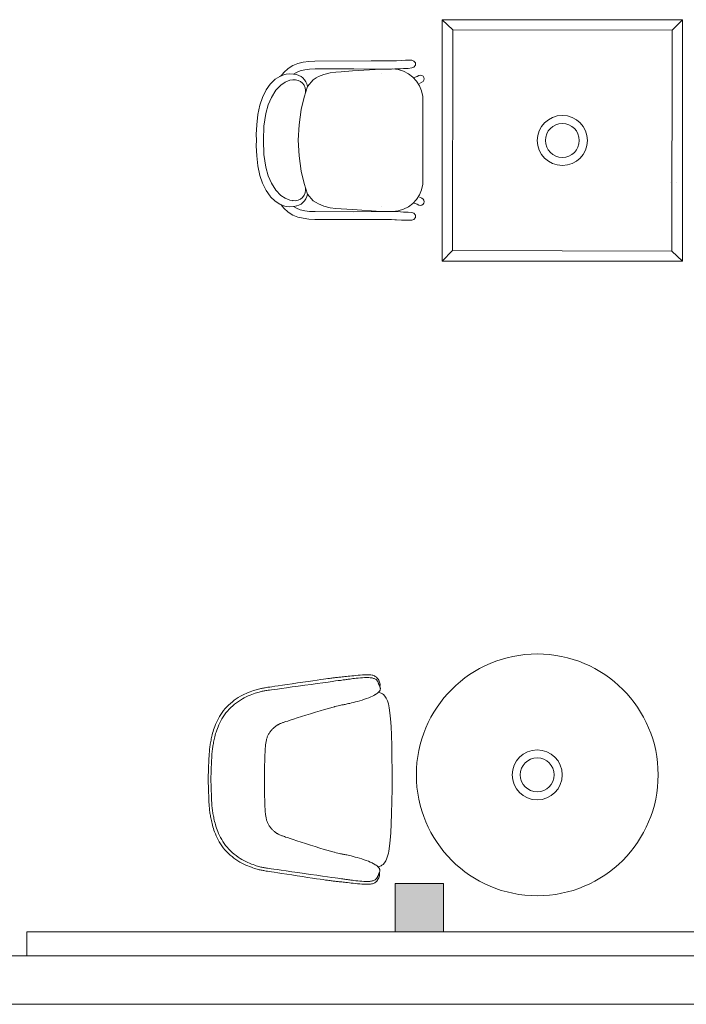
# Model space of a CAD drawing. Header units: millimetres. Extents: x 99250 to 122845, y -19292 to 18303.
# Tile 8 of 99: x 108513 to 110615, y 152 to 3256. Entities that reach past the tile are written whole.
import ezdxf

# ---------------------------------------------------------------- set-up
doc = ezdxf.new("R2010")
doc.units = ezdxf.units.MM
doc.header["$MEASUREMENT"] = 0
doc.layers.add('IRISH HOUSE_HYD AIRPORT_DRAINAGE LAYOUT 1$0$GREY SCALE', color=8, linetype='Continuous')
doc.layers.add('IRISH HOUSE_HYD AIRPORT_DRAINAGE LAYOUT 1$0$GREYSCALE', color=8, linetype='Continuous', lineweight=0)
doc.layers.add('M-MEP-ELPR-EQUIP', color=6, linetype='Continuous', lineweight=20)

# ---------------------------------------------------------------- blocks, each defined once
blk = doc.blocks.new('IRISH HOUSE_HYD AIRPORT_DRAINAGE LAYOUT 1$0$FLOOR PLAN')
at = {"layer": 'IRISH HOUSE_HYD AIRPORT_DRAINAGE LAYOUT 1$0$GREYSCALE', "lineweight": 0, "ltscale": 0.25}
h = blk.add_hatch(color=8, dxfattribs=at)
h.dxf.hatch_style = 1
h.paths.add_polyline_path([(9696.9, 533.5), (9696.9, 381.1), (9849.3, 381.1), (9849.3, 533.5)])
at = {"layer": 'IRISH HOUSE_HYD AIRPORT_DRAINAGE LAYOUT 1$0$GREYSCALE', "color": 8, "lineweight": 0}
for p, q in [((9845.4, 3256), (9878.9, 3223.9)), ((10602.4, 3256), (10570.3, 3222.6)), ((9374.6, 3111.5), (9359.8, 3102.2)), ((9390.5, 3117.9), (9374.6, 3111.5)), ((9407.3, 3122), (9390.5, 3117.9)), ((9425, 3124.2), (9407.3, 3122)), ((9443.7, 3125.2), (9425, 3124.2)), ((9621.3, 3126), (9443.7, 3125.2)), ((9666.8, 3126.1), (9621.3, 3126)), ((9685.3, 3126.2), (9666.8, 3126.1)), ((9695.8, 3126.2), (9685.3, 3126.2)), ((9701.1, 3126.6), (9695.8, 3126.2)), ((9716.5, 3127.9), (9701.1, 3126.6)), ((9729, 3128.2), (9716.5, 3127.9)), ((9748.6, 3128.2), (9729, 3128.2)), ((9749, 3103.8), (9737.9, 3102.4)), ((9748.8, 3128.2), (9748.6, 3128.2)), ((9749, 3128.2), (9748.8, 3128.2)), ((9756.2, 3125.8), (9749, 3128.2)), ((9749, 3103.8), (9756.2, 3106.1)), ((9760.6, 3119.7), (9756.2, 3125.8)), ((9756.2, 3106.1), (9760.6, 3112.2)), ((9760.6, 3112.2), (9760.6, 3119.7)), ((9318.7, 3068.3), (9333.7, 3076.9)), ((9333.7, 3076.9), (9336.8, 3078.7)), ((9336.8, 3078.7), (9337.7, 3079.1)), ((9346.1, 3089.8), (9337.7, 3079.1)), ((9337.7, 3079.1), (9349.1, 3083.7)), ((9359.8, 3102.2), (9346.1, 3089.8)), ((9349.1, 3083.7), (9353.5, 3084.3)), ((9353.5, 3084.3), (9364.6, 3085.4)), ((9376.9, 3084.4), (9364.6, 3085.4)), ((9376.9, 3084.4), (9385.6, 3089.8)), ((9378.5, 3084.2), (9376.9, 3084.4)), ((9385.6, 3089.8), (9397.9, 3094.7)), ((9387.2, 3085.8), (9387.1, 3085.8)), ((9397.9, 3094.7), (9411.7, 3098)), ((9411.7, 3098), (9427.2, 3100)), ((9427.2, 3100), (9444.5, 3100.9)), ((9444.5, 3100.9), (9566.6, 3101.4)), ((9454.9, 3076.7), (9448, 3072.4)), ((9472.1, 3083.5), (9454.9, 3076.7)), ((9472.1, 3083.5), (9492.1, 3088.3)), ((9492.1, 3088.3), (9509.4, 3090.6)), ((9509.4, 3090.6), (9526.7, 3092.1)), ((9526.7, 3092.1), (9562.9, 3094.4)), ((9562.9, 3094.4), (9651.8, 3100.1)), ((9621.4, 3100.5), (9566.6, 3101.4)), ((9666.9, 3100.6), (9621.4, 3100.5)), ((9651.8, 3100.1), (9669.8, 3100.6)), ((9652.5, 3086), (9652.5, 3086)), ((9685.4, 3100.6), (9666.9, 3100.6)), ((9669.8, 3100.6), (9670.2, 3100.6)), ((9670.2, 3100.6), (9673.1, 3100.5)), ((9695.9, 3100.7), (9685.4, 3100.6)), ((9700.7, 3100.8), (9695.9, 3100.7)), ((9714.1, 3101.5), (9700.7, 3100.8)), ((9722.7, 3102.2), (9714.1, 3101.5)), ((9734.9, 3102.4), (9722.7, 3102.2)), ((9737.9, 3102.4), (9734.9, 3102.4)), ((9756.3, 3074.3), (9766.4, 3077.5)), ((9766.4, 3077.5), (9772, 3080.1)), ((9772, 3080.1), (9772.2, 3080.2)), ((9772.2, 3080.2), (9776.6, 3081.1)), ((9776.6, 3081.1), (9781, 3080.2)), ((9781, 3080.2), (9784.8, 3077.7)), ((9784.8, 3077.7), (9787.3, 3073.9)), ((9787.3, 3073.9), (9788.2, 3069.5)), ((9290, 3034.6), (9302.6, 3052.4)), ((9302.6, 3052.4), (9304.2, 3053.8)), ((9304.2, 3053.8), (9318.7, 3068.3)), ((9336.7, 3050), (9320.5, 3033.5)), ((9350, 3058.8), (9336.7, 3050)), ((9364.8, 3064.9), (9350, 3058.8)), ((9374.5, 3066.2), (9364.8, 3064.9)), ((9375.3, 3066.3), (9374.5, 3066.2)), ((9420.3, 3045.8), (9409.9, 3012.1)), ((9438.7, 3066.3), (9420.3, 3045.8)), ((9448, 3072.4), (9438.7, 3066.3)), ((9780.9, 3058.7), (9773.9, 3055.3)), ((9781, 3058.8), (9780.9, 3058.7)), ((9784.8, 3061.3), (9781, 3058.8)), ((9787.3, 3065), (9784.8, 3061.3)), ((9788.2, 3069.5), (9787.3, 3065)), ((9278.7, 3011), (9270.6, 2986.4)), ((9290, 3034.6), (9278.7, 3011)), ((9306.6, 3011.3), (9296.8, 2988)), ((9320.5, 3033.5), (9306.6, 3011.3)), ((9409.9, 3012.1), (9400.8, 2973.2)), ((9784.3, 3014.3), (9784.3, 2737.5)), ((9270.6, 2986.4), (9264.3, 2957)), ((9296.8, 2988), (9289.5, 2960.3)), ((9264.3, 2957), (9260.4, 2924.7)), ((9289.5, 2960.3), (9283.2, 2920.6)), ((9400.8, 2973.2), (9393.9, 2924.7)), ((9260.4, 2924.7), (9259.2, 2893.9)), ((9283.2, 2920.6), (9282, 2875.9)), ((9393.9, 2924.7), (9391.5, 2876)), ((9259.2, 2893.9), (9259.4, 2875.9)), ((9259.2, 2858), (9259.4, 2875.9)), ((9260.4, 2827.1), (9259.2, 2858)), ((9282, 2875.9), (9283.2, 2831.3)), ((9391.5, 2876), (9391.5, 2875.9)), ((9391.5, 2876), (9391.5, 2875.9)), ((9391.5, 2875.9), (9393.9, 2827.2)), ((9264.3, 2794.9), (9260.4, 2827.1)), ((9283.2, 2831.3), (9289.5, 2791.5)), ((9393.9, 2827.2), (9400.8, 2778.7)), ((9270.6, 2765.4), (9264.3, 2794.9)), ((9278.7, 2740.9), (9270.6, 2765.4)), ((9289.5, 2791.5), (9296.8, 2763.8)), ((9296.8, 2763.8), (9306.6, 2740.5)), ((9400.8, 2778.7), (9409.9, 2739.7)), ((9290, 2717.2), (9278.7, 2740.9)), ((9306.6, 2740.5), (9320.5, 2718.3)), ((9409.9, 2739.7), (9420.3, 2706.1)), ((10564.4, 2742.5), (10564.7, 2742.5)), ((10582.2, 2742.9), (10582.6, 2742.9)), ((9290, 2717.2), (9302.6, 2699.5)), ((9336.7, 2701.9), (9320.5, 2718.3)), ((9350, 2693.1), (9336.7, 2701.9)), ((9438.7, 2685.5), (9420.3, 2706.1)), ((9302.6, 2699.5), (9304.2, 2698.1)), ((9304.2, 2698.1), (9318.7, 2683.5)), ((9318.7, 2683.5), (9333.7, 2675)), ((9333.7, 2675), (9336.8, 2673.1)), ((9336.8, 2673.1), (9337.7, 2672.8)), ((9337.7, 2672.8), (9349.1, 2668.2)), ((9346.1, 2662), (9337.7, 2672.8)), ((9364.8, 2687), (9350, 2693.1)), ((9374.5, 2685.6), (9364.8, 2687)), ((9375.3, 2685.5), (9374.5, 2685.6)), ((9448, 2679.5), (9438.7, 2685.5)), ((9454.9, 2675.1), (9448, 2679.5)), ((9472.1, 2668.3), (9454.9, 2675.1)), ((9756.3, 2677.6), (9766.4, 2674.4)), ((9766.4, 2674.4), (9772, 2671.7)), ((9772, 2671.7), (9772.2, 2671.7)), ((9772.2, 2671.7), (9776.6, 2670.8)), ((9780.9, 2693.1), (9773.9, 2696.6)), ((9776.6, 2670.8), (9781, 2671.7)), ((9781, 2693.1), (9780.9, 2693.1)), ((9784.8, 2690.6), (9781, 2693.1)), ((9781, 2671.7), (9784.8, 2674.2)), ((9787.3, 2686.8), (9784.8, 2690.6)), ((9784.8, 2674.2), (9787.3, 2677.9)), ((9788.2, 2682.4), (9787.3, 2686.8)), ((9787.3, 2677.9), (9788.2, 2682.4)), ((9359.8, 2649.6), (9346.1, 2662)), ((9349.1, 2668.2), (9353.5, 2667.6)), ((9353.5, 2667.6), (9364.6, 2666.5)), ((9374.6, 2640.3), (9359.8, 2649.6)), ((9376.9, 2667.5), (9364.6, 2666.5)), ((9390.5, 2633.9), (9374.6, 2640.3)), ((9378.5, 2667.6), (9376.9, 2667.5)), ((9376.9, 2667.5), (9385.6, 2662.1)), ((9385.6, 2662.1), (9397.9, 2657.1)), ((9387.2, 2666.1), (9387.1, 2666.1)), ((9397.9, 2657.1), (9411.7, 2653.8)), ((9411.7, 2653.8), (9427.2, 2651.9)), ((9427.2, 2651.9), (9444.5, 2651)), ((9444.5, 2651), (9566.6, 2650.4)), ((9472.1, 2668.3), (9492.1, 2663.5)), ((9492.1, 2663.5), (9509.4, 2661.2)), ((9509.4, 2661.2), (9526.7, 2659.8)), ((9526.7, 2659.8), (9562.9, 2657.4)), ((9562.9, 2657.4), (9651.8, 2651.7)), ((9621.4, 2651.4), (9566.6, 2650.4)), ((9666.9, 2651.3), (9621.4, 2651.4)), ((9651.8, 2651.7), (9669.8, 2651.2)), ((9652.5, 2665.9), (9652.5, 2665.9)), ((9685.4, 2651.2), (9666.9, 2651.3)), ((9669.8, 2651.2), (9670.2, 2651.2)), ((9670.2, 2651.2), (9673.1, 2651.3)), ((9695.9, 2651.1), (9685.4, 2651.2)), ((9700.7, 2651.1), (9695.9, 2651.1)), ((9714.1, 2650.4), (9700.7, 2651.1)), ((9722.7, 2649.7), (9714.1, 2650.4)), ((9734.9, 2649.4), (9722.7, 2649.7)), ((9737.9, 2649.4), (9734.9, 2649.4)), ((9749, 2648.1), (9737.9, 2649.4)), ((9749, 2648.1), (9756.2, 2645.7)), ((9756.2, 2645.7), (9760.6, 2639.6)), ((9760.6, 2639.6), (9760.6, 2632.1)), ((9407.3, 2629.9), (9390.5, 2633.9)), ((9425, 2627.6), (9407.3, 2629.9)), ((9443.7, 2626.7), (9425, 2627.6)), ((9621.3, 2625.8), (9443.7, 2626.7)), ((9666.8, 2625.8), (9621.3, 2625.8)), ((9685.3, 2625.7), (9666.8, 2625.8)), ((9695.8, 2625.6), (9685.3, 2625.7)), ((9701.1, 2625.2), (9695.8, 2625.6)), ((9716.5, 2624), (9701.1, 2625.2)), ((9729, 2623.7), (9716.5, 2624)), ((9748.6, 2623.7), (9729, 2623.7)), ((9748.8, 2623.7), (9748.6, 2623.7)), ((9749, 2623.7), (9748.8, 2623.7)), ((9756.2, 2626), (9749, 2623.7)), ((9760.6, 2632.1), (9756.2, 2626)), ((9845.4, 2494.7), (9877.5, 2528.2)), ((10602.4, 2494.7), (10568.9, 2526.8)), ((9484.8, 1179.2), (9489.7, 1179.8)), ((9489.7, 1179.8), (9493.7, 1180.3)), ((9493.7, 1180.3), (9497.1, 1180.7)), ((9497.1, 1180.7), (9500.2, 1181.1)), ((9500.2, 1181.1), (9503.2, 1181.4)), ((9503.2, 1181.4), (9506.2, 1181.8)), ((9506.2, 1181.8), (9509.3, 1182.1)), ((9509.3, 1182.1), (9512.4, 1182.4)), ((9512.4, 1182.4), (9515.6, 1182.8)), ((9515.6, 1182.8), (9518.9, 1183.1)), ((9518.9, 1183.1), (9522.4, 1183.5)), ((9522.4, 1183.5), (9526, 1183.9)), ((9526, 1183.9), (9530, 1184.3)), ((9530, 1184.3), (9534.1, 1184.8)), ((9534.1, 1184.8), (9538.6, 1185.3)), ((9538.6, 1185.3), (9543.4, 1185.8)), ((9543.4, 1185.8), (9548.6, 1186.4)), ((9548.6, 1186.4), (9554.1, 1186.9)), ((9554.1, 1186.9), (9559.9, 1187.6)), ((9559.9, 1187.6), (9566.3, 1188.2)), ((9568.5, 1179.4), (9563.4, 1178.9)), ((9566.3, 1188.2), (9573, 1188.9)), ((9574.4, 1180.1), (9568.5, 1179.4)), ((9573, 1188.9), (9580, 1189.6)), ((9580.7, 1180.7), (9574.4, 1180.1)), ((9580, 1189.6), (9587, 1190.2)), ((9587.2, 1181.3), (9580.7, 1180.7)), ((9587, 1190.2), (9593.8, 1190.7)), ((9593.8, 1181.8), (9587.2, 1181.3)), ((9593.8, 1190.7), (9595, 1190.8)), ((9600.1, 1182.2), (9593.8, 1181.8)), ((9595, 1190.8), (9601.6, 1191.2)), ((9606.1, 1182.4), (9600.1, 1182.2)), ((9601.6, 1191.2), (9607.8, 1191.4)), ((9607.8, 1182.4), (9606.1, 1182.4)), ((9607.8, 1191.4), (9613.3, 1191.3)), ((9613.4, 1182.3), (9607.8, 1182.4)), ((9613.3, 1191.3), (9617.9, 1191)), ((9618.2, 1182), (9613.4, 1182.3)), ((9617.9, 1191), (9620.3, 1190.8)), ((9620.3, 1181.8), (9618.2, 1182)), ((9620.3, 1190.8), (9624.2, 1190.1)), ((9624.2, 1181.1), (9620.3, 1181.8)), ((9624.2, 1190.1), (9626.6, 1189.5)), ((9626.2, 1180.7), (9624.2, 1181.1)), ((9628.7, 1179.9), (9626.2, 1180.7)), ((9626.6, 1189.5), (9629.6, 1188.5)), ((9631.2, 1179.2), (9628.7, 1179.9)), ((9629.6, 1188.5), (9632, 1187.6)), ((9632, 1187.6), (9634.2, 1186.2)), ((9634.2, 1186.2), (9636.2, 1185)), ((9636.2, 1185), (9638.4, 1183.2)), ((9638.4, 1183.2), (9640.4, 1180.9)), ((9640.4, 1180.9), (9642.3, 1178.2)), ((9276, 1148.2), (9278.9, 1148.7)), ((9278.9, 1148.7), (9281.7, 1149.2)), ((9281.7, 1149.2), (9284.5, 1149.7)), ((9284.5, 1149.7), (9287.5, 1150.3)), ((9287.5, 1150.3), (9291.2, 1150.9)), ((9291.2, 1150.9), (9295.7, 1151.6)), ((9295.7, 1151.6), (9301.4, 1152.4)), ((9301.4, 1152.4), (9308.6, 1153.5)), ((9308.6, 1153.5), (9317.4, 1154.8)), ((9317.4, 1154.8), (9328.3, 1156.5)), ((9328.3, 1156.5), (9341.5, 1158.4)), ((9354.4, 1150.1), (9338.7, 1147.9)), ((9341.5, 1158.4), (9356.5, 1160.6)), ((9372.3, 1152.6), (9354.4, 1150.1)), ((9356.5, 1160.6), (9372.6, 1163)), ((9391.6, 1155.3), (9372.3, 1152.6)), ((9372.6, 1163), (9389.4, 1165.5)), ((9389.4, 1165.5), (9406.1, 1167.9)), ((9411.7, 1158.1), (9391.6, 1155.3)), ((9406.1, 1167.9), (9422.4, 1170.3)), ((9431.8, 1160.9), (9411.7, 1158.1)), ((9422.4, 1170.3), (9437.5, 1172.5)), ((9451.3, 1163.6), (9431.8, 1160.9)), ((9437.5, 1172.5), (9450.9, 1174.5)), ((9450.9, 1174.5), (9462.1, 1176.1)), ((9469.3, 1166.1), (9451.3, 1163.6)), ((9462.1, 1176.1), (9471.2, 1177.3)), ((9485.2, 1168.3), (9469.3, 1166.1)), ((9471.2, 1177.3), (9478.7, 1178.4)), ((9478.7, 1178.4), (9484.8, 1179.2)), ((9498.3, 1170.1), (9485.2, 1168.3)), ((9508.9, 1171.6), (9498.3, 1170.1)), ((9517.4, 1172.7), (9508.9, 1171.6)), ((9524.1, 1173.6), (9517.4, 1172.7)), ((9529.3, 1174.3), (9524.1, 1173.6)), ((9533.4, 1174.9), (9529.3, 1174.3)), ((9536.7, 1175.3), (9533.4, 1174.9)), ((9539.7, 1175.7), (9536.7, 1175.3)), ((9542.5, 1176.1), (9539.7, 1175.7)), ((9545.3, 1176.5), (9542.5, 1176.1)), ((9548.3, 1176.9), (9545.3, 1176.5)), ((9551.5, 1177.3), (9548.3, 1176.9)), ((9555, 1177.8), (9551.5, 1177.3)), ((9559, 1178.3), (9555, 1177.8)), ((9563.4, 1178.9), (9559, 1178.3)), ((9632.8, 1178.4), (9631.2, 1179.2)), ((9635.1, 1177.1), (9632.8, 1178.4)), ((9636.5, 1176.2), (9635.1, 1177.1)), ((9637.7, 1175.1), (9636.5, 1176.2)), ((9638.8, 1173.9), (9637.7, 1175.1)), ((9640.2, 1172.4), (9638.8, 1173.9)), ((9641.1, 1171.1), (9640.2, 1172.4)), ((9641.9, 1169.7), (9641.1, 1171.1)), ((9642.6, 1168.4), (9641.9, 1169.7)), ((9642.3, 1178.2), (9643.1, 1176.8)), ((9643.2, 1167), (9642.6, 1168.4)), ((9643.1, 1176.8), (9644.9, 1173.9)), ((9643.7, 1165.6), (9643.2, 1167)), ((9644.3, 1164.3), (9643.7, 1165.6)), ((9644.8, 1163.1), (9644.3, 1164.3)), ((9645.3, 1161.9), (9644.8, 1163.1)), ((9644.9, 1173.9), (9646.4, 1170.8)), ((9645.8, 1160.7), (9645.3, 1161.9)), ((9646.3, 1159.5), (9645.8, 1160.7)), ((9646.8, 1158.3), (9646.3, 1159.5)), ((9646.4, 1170.8), (9647.6, 1167.7)), ((9647.3, 1157.1), (9646.8, 1158.3)), ((9647.8, 1156), (9647.3, 1157.1)), ((9647.6, 1167.7), (9648.5, 1164.7)), ((9648.3, 1154.8), (9647.8, 1156)), ((9648.8, 1153.6), (9648.3, 1154.8)), ((9648.8, 1155.7), (9648.4, 1154.6)), ((9648.5, 1164.7), (9649.1, 1161.8)), ((9649.2, 1157.2), (9648.8, 1155.7)), ((9649.2, 1152.4), (9648.8, 1153.6)), ((9649.1, 1161.8), (9649.4, 1159.3)), ((9649.4, 1159.3), (9649.2, 1157.2)), ((9649.7, 1150.5), (9649.2, 1152.4)), ((9650, 1149.4), (9649.7, 1150.5)), ((9650.2, 1148.2), (9650, 1149.4)), ((9196.2, 1115.3), (9202.5, 1119.4)), ((9202.5, 1119.4), (9208.9, 1123.2)), ((9208.9, 1123.2), (9215.2, 1126.7)), ((9215.2, 1126.7), (9221.5, 1129.8)), ((9221.4, 1118.6), (9215.2, 1115.1)), ((9227.6, 1121.7), (9221.4, 1118.6)), ((9221.5, 1129.8), (9227.7, 1132.6)), ((9233.6, 1124.4), (9227.6, 1121.7)), ((9227.7, 1132.6), (9233.6, 1135.2)), ((9233.6, 1135.2), (9239.4, 1137.4)), ((9239.5, 1126.9), (9233.6, 1124.4)), ((9239.4, 1137.4), (9244.9, 1139.4)), ((9245.1, 1129.2), (9239.5, 1126.9)), ((9244.9, 1139.4), (9250, 1141.2)), ((9250.5, 1131.1), (9245.1, 1129.2)), ((9250, 1141.2), (9254.8, 1142.7)), ((9255.5, 1132.8), (9250.5, 1131.1)), ((9254.8, 1142.7), (9259.1, 1144)), ((9260.2, 1134.3), (9255.5, 1132.8)), ((9259.1, 1144), (9263, 1145.1)), ((9264.4, 1135.6), (9260.2, 1134.3)), ((9263, 1145.1), (9266.6, 1146.1)), ((9268.3, 1136.7), (9264.4, 1135.6)), ((9266.6, 1146.1), (9270, 1146.9)), ((9271.8, 1137.7), (9268.3, 1136.7)), ((9270, 1146.9), (9273.1, 1147.6)), ((9275.1, 1138.4), (9271.8, 1137.7)), ((9273.1, 1147.6), (9276, 1148.2)), ((9278.1, 1139.1), (9275.1, 1138.4)), ((9281, 1139.7), (9278.1, 1139.1)), ((9283.8, 1140.2), (9281, 1139.7)), ((9286.5, 1140.7), (9283.8, 1140.2)), ((9289.3, 1141.1), (9286.5, 1140.7)), ((9292.4, 1141.6), (9289.3, 1141.1)), ((9296.2, 1142.1), (9292.4, 1141.6)), ((9301.1, 1142.8), (9296.2, 1142.1)), ((9307.4, 1143.7), (9301.1, 1142.8)), ((9315.6, 1144.8), (9307.4, 1143.7)), ((9325.9, 1146.2), (9315.6, 1144.8)), ((9338.7, 1147.9), (9325.9, 1146.2)), ((9607, 1116.2), (9613.6, 1118.7)), ((9613.6, 1118.7), (9619.7, 1121.2)), ((9619.7, 1121.2), (9625.2, 1123.7)), ((9625.2, 1123.7), (9630.1, 1126.3)), ((9630.1, 1126.3), (9633.2, 1128.1)), ((9633.2, 1128.1), (9633.9, 1128.5)), ((9633.9, 1128.5), (9634.6, 1128.9)), ((9634.6, 1128.9), (9635.5, 1129.5)), ((9635.5, 1129.5), (9637.7, 1130.9)), ((9637.7, 1130.9), (9641, 1133.3)), ((9641, 1133.3), (9643.8, 1135.7)), ((9643.8, 1135.7), (9644.5, 1136.4)), ((9644.1, 1136), (9647, 1135.4)), ((9644.5, 1136.4), (9646.7, 1138.7)), ((9646.7, 1138.7), (9648.3, 1141)), ((9647, 1135.4), (9647.4, 1135.3)), ((9647.4, 1135.3), (9654.4, 1132.5)), ((9648.3, 1141), (9648.8, 1141.9)), ((9648.8, 1141.9), (9649.1, 1142.5)), ((9649.1, 1142.5), (9649.3, 1143.1)), ((9649.3, 1143.1), (9649.8, 1144.1)), ((9649.8, 1144.1), (9650, 1145.1)), ((9650, 1145.1), (9650.2, 1147.1)), ((9650.2, 1147.1), (9650.2, 1148.2)), ((9654.4, 1132.5), (9656.6, 1131)), ((9656.6, 1131), (9660.1, 1128.5)), ((9660.1, 1128.5), (9664.4, 1123.6)), ((9664.4, 1123.6), (9664.7, 1123.2)), ((9664.7, 1123.2), (9668.6, 1117.2)), ((9161.2, 1084.4), (9166.4, 1090.2)), ((9166.4, 1090.2), (9172, 1095.7)), ((9172, 1095.7), (9177.8, 1101)), ((9179, 1088), (9173.6, 1082.5)), ((9177.8, 1101), (9183.8, 1106.1)), ((9184.7, 1093.3), (9179, 1088)), ((9183.8, 1106.1), (9189.9, 1110.8)), ((9190.6, 1098.2), (9184.7, 1093.3)), ((9189.9, 1110.8), (9196.2, 1115.3)), ((9196.6, 1102.9), (9190.6, 1098.2)), ((9202.7, 1107.3), (9196.6, 1102.9)), ((9209, 1111.4), (9202.7, 1107.3)), ((9215.2, 1115.1), (9209, 1111.4)), ((9486.4, 1085.3), (9496.8, 1088.2)), ((9496.8, 1088.2), (9505.4, 1090.5)), ((9505.4, 1090.5), (9506.3, 1090.8)), ((9506.3, 1090.8), (9512.2, 1092.3)), ((9512.2, 1092.3), (9517.7, 1093.6)), ((9517.7, 1093.6), (9522.1, 1094.6)), ((9522.1, 1094.6), (9525.6, 1095.4)), ((9525.6, 1095.4), (9528.5, 1095.9)), ((9528.5, 1095.9), (9531.1, 1096.4)), ((9531.1, 1096.4), (9533.7, 1096.9)), ((9533.7, 1096.9), (9536.1, 1097.3)), ((9536.1, 1097.3), (9536.5, 1097.4)), ((9536.5, 1097.4), (9539.3, 1097.9)), ((9539.3, 1097.9), (9542.4, 1098.5)), ((9542.4, 1098.5), (9545.8, 1099.2)), ((9545.8, 1099.2), (9549.7, 1100.1)), ((9549.7, 1100.1), (9554.2, 1101.1)), ((9554.2, 1101.1), (9559.3, 1102.4)), ((9559.3, 1102.4), (9565.2, 1103.8)), ((9565.2, 1103.8), (9571.6, 1105.5)), ((9571.6, 1105.5), (9578.5, 1107.3)), ((9578.5, 1107.3), (9585.6, 1109.4)), ((9585.6, 1109.4), (9592.9, 1111.5)), ((9592.9, 1111.5), (9600.1, 1113.8)), ((9600.1, 1113.8), (9607, 1116.2)), ((9668.6, 1117.2), (9669.6, 1115.1)), ((9669.6, 1115.1), (9672.3, 1109.1)), ((9672.3, 1109.1), (9675.4, 1099.4)), ((9675.4, 1099.4), (9676.7, 1093.2)), ((9676.7, 1093.2), (9678.2, 1086.6)), ((9678.2, 1086.6), (9680.5, 1071.1)), ((9139.8, 1053.1), (9143.5, 1059.4)), ((9143.5, 1059.4), (9147.4, 1065.8)), ((9147.4, 1065.8), (9151.6, 1072.1)), ((9154.9, 1058.5), (9151, 1052.2)), ((9151.6, 1072.1), (9156.2, 1078.3)), ((9159.1, 1064.7), (9154.9, 1058.5)), ((9156.2, 1078.3), (9161.2, 1084.4)), ((9163.6, 1070.9), (9159.1, 1064.7)), ((9168.4, 1076.8), (9163.6, 1070.9)), ((9173.6, 1082.5), (9168.4, 1076.8)), ((9388, 1054.9), (9401.5, 1059.2)), ((9401.5, 1059.2), (9415.2, 1063.6)), ((9415.2, 1063.6), (9430.5, 1068.4)), ((9430.5, 1068.4), (9445.3, 1073)), ((9445.3, 1073), (9460.4, 1077.6)), ((9460.4, 1077.6), (9474, 1081.7)), ((9474, 1081.7), (9486.4, 1085.3)), ((9680.5, 1071.1), (9682.4, 1052)), ((9126.5, 1022.8), (9128.5, 1028.5)), ((9128.5, 1028.5), (9130.9, 1034.4)), ((9130.9, 1034.4), (9133.6, 1040.5)), ((9133.6, 1040.5), (9136.5, 1046.7)), ((9138.7, 1027.5), (9136.4, 1021.7)), ((9136.5, 1046.7), (9139.8, 1053.1)), ((9141.4, 1033.5), (9138.7, 1027.5)), ((9144.3, 1039.7), (9141.4, 1033.5)), ((9147.5, 1045.9), (9144.3, 1039.7)), ((9151, 1052.2), (9147.5, 1045.9)), ((9314, 1023.5), (9315.5, 1024.9)), ((9315.5, 1024.9), (9317, 1026.2)), ((9317, 1026.2), (9318.3, 1027.3)), ((9318.3, 1027.3), (9319.6, 1028.4)), ((9319.6, 1028.4), (9320.9, 1029.4)), ((9320.9, 1029.4), (9322.2, 1030.3)), ((9322.2, 1030.3), (9323.6, 1031.2)), ((9323.6, 1031.2), (9324.9, 1032.1)), ((9324.9, 1032.1), (9326.4, 1032.9)), ((9326.4, 1032.9), (9327.9, 1033.8)), ((9327.9, 1033.8), (9329.4, 1034.6)), ((9329.4, 1034.6), (9331.1, 1035.5)), ((9331.1, 1035.5), (9332.8, 1036.3)), ((9332.8, 1036.3), (9334.5, 1037.1)), ((9334.5, 1037.1), (9336.4, 1037.9)), ((9336.4, 1037.9), (9338.2, 1038.6)), ((9338.2, 1038.6), (9340.2, 1039.4)), ((9340.2, 1039.4), (9342.4, 1040.2)), ((9342.4, 1040.2), (9345.3, 1041.1)), ((9345.3, 1041.1), (9348.8, 1042.3)), ((9348.8, 1042.3), (9352.4, 1043.4)), ((9352.4, 1043.4), (9358.6, 1045.4)), ((9358.6, 1045.4), (9366.4, 1047.9)), ((9366.4, 1047.9), (9376.1, 1051.1)), ((9376.1, 1051.1), (9388, 1054.9)), ((9682.4, 1052), (9684, 1028.6)), ((9684, 1028.6), (9685.3, 1000.6)), ((9118.3, 993), (9119.3, 997.5)), ((9119.3, 997.5), (9120.4, 1002.2)), ((9120.4, 1002.2), (9121.6, 1007)), ((9121.6, 1007), (9123.1, 1012.1)), ((9123.1, 1012.1), (9124.7, 1017.4)), ((9124.7, 1017.4), (9126.5, 1022.8)), ((9128.4, 995.7), (9127.3, 991.1)), ((9129.7, 1000.5), (9128.4, 995.7)), ((9131, 1005.5), (9129.7, 1000.5)), ((9132.6, 1010.7), (9131, 1005.5)), ((9134.4, 1016.1), (9132.6, 1010.7)), ((9136.4, 1021.7), (9134.4, 1016.1)), ((9293.1, 992.8), (9293.9, 995.2)), ((9293.9, 995.2), (9294.8, 997.6)), ((9294.8, 997.6), (9295.8, 999.8)), ((9295.8, 999.8), (9296.8, 1002)), ((9296.8, 1002), (9298, 1004.2)), ((9298, 1004.2), (9299.3, 1006.5)), ((9299.3, 1006.5), (9300.7, 1008.5)), ((9300.7, 1008.5), (9302.2, 1010.6)), ((9302.2, 1010.6), (9303.8, 1012.6)), ((9303.8, 1012.6), (9305.4, 1014.6)), ((9305.4, 1014.6), (9307.2, 1016.7)), ((9307.2, 1016.7), (9309, 1018.6)), ((9309, 1018.6), (9310.7, 1020.3)), ((9310.7, 1020.3), (9312.4, 1022)), ((9312.4, 1022), (9314, 1023.5)), ((9685.3, 1000.6), (9686.2, 967.4)), ((9112.5, 961.4), (9113, 965.2)), ((9113, 965.2), (9113.6, 969.1)), ((9113.6, 969.1), (9114.2, 972.9)), ((9114.2, 972.9), (9114.9, 976.7)), ((9114.9, 976.7), (9115.6, 980.6)), ((9115.6, 980.6), (9116.4, 984.6)), ((9116.4, 984.6), (9117.3, 988.7)), ((9117.3, 988.7), (9118.3, 993)), ((9121.8, 963.1), (9121.2, 959.3)), ((9122.4, 966.8), (9121.8, 963.1)), ((9123, 970.6), (9122.4, 966.8)), ((9123.8, 974.5), (9123, 970.6)), ((9124.6, 978.4), (9123.8, 974.5)), ((9125.4, 982.5), (9124.6, 978.4)), ((9126.4, 986.7), (9125.4, 982.5)), ((9127.3, 991.1), (9126.4, 986.7)), ((9287.6, 961.2), (9287.8, 963.4)), ((9287.8, 963.4), (9288.1, 966)), ((9288.1, 966), (9288.4, 968.7)), ((9288.4, 968.7), (9288.7, 971.4)), ((9288.7, 971.4), (9289, 974)), ((9289, 974), (9289.5, 976.8)), ((9289.5, 976.8), (9289.9, 979.6)), ((9289.9, 979.6), (9290.4, 982.3)), ((9290.4, 982.3), (9291, 985.1)), ((9291, 985.1), (9291.6, 987.7)), ((9291.6, 987.7), (9292.3, 990.3)), ((9292.3, 990.3), (9293.1, 992.8)), ((9686.2, 967.4), (9686.9, 930.3)), ((9109.9, 926.4), (9110.4, 935.1)), ((9110.4, 935.1), (9110.8, 942.3)), ((9110.8, 942.3), (9111.2, 948.2)), ((9111.2, 948.2), (9111.6, 953.1)), ((9111.6, 953.1), (9112, 957.4)), ((9112, 957.4), (9112.5, 961.4)), ((9119, 936.7), (9118.6, 929.6)), ((9119.4, 942.5), (9119, 936.7)), ((9119.8, 947.4), (9119.4, 942.5)), ((9120.2, 951.6), (9119.8, 947.4)), ((9120.7, 955.5), (9120.2, 951.6)), ((9121.2, 959.3), (9120.7, 955.5)), ((9286, 925.4), (9286.2, 931.9)), ((9286.2, 931.9), (9286.3, 937.1)), ((9286.3, 937.1), (9286.5, 941.3)), ((9286.5, 941.3), (9286.6, 944.8)), ((9286.6, 944.8), (9286.8, 947.8)), ((9286.8, 947.8), (9286.9, 950.4)), ((9286.9, 950.4), (9287.1, 953.2)), ((9287.1, 953.2), (9287.3, 955.9)), ((9287.3, 955.9), (9287.5, 958.6)), ((9287.5, 958.6), (9287.6, 961.2)), ((9108.4, 888.1), (9109, 903.2)), ((9109, 903.2), (9109.5, 915.9)), ((9109.5, 915.9), (9109.9, 926.4)), ((9117.7, 910.7), (9117.2, 898.2)), ((9118.2, 921), (9117.7, 910.7)), ((9118.6, 929.6), (9118.2, 921)), ((9285.3, 895.2), (9285.5, 907.4)), ((9285.5, 907.4), (9285.8, 917.3)), ((9285.8, 917.3), (9286, 925.4)), ((9686.9, 930.3), (9687.4, 890.5)), ((9107.4, 862.2), (9107.7, 870.9)), ((9107.7, 870.9), (9108.4, 888.1)), ((9116.7, 883.3), (9116, 866.3)), ((9117.2, 898.2), (9116.7, 883.3)), ((9284.6, 864), (9285, 880.7)), ((9285, 880.7), (9285.3, 895.2)), ((9687.4, 890.5), (9687.6, 860.8)), ((9107.7, 853.5), (9107.4, 862.2)), ((9108.2, 836.2), (9107.7, 853.5)), ((9116, 866.3), (9115.9, 862.2)), ((9115.9, 862.2), (9116, 858)), ((9116, 858), (9116.6, 841)), ((9116.6, 841), (9117.1, 826.1)), ((9284.6, 861.8), (9284.6, 864)), ((9284.6, 859.5), (9284.6, 861.8)), ((9284.9, 842.8), (9284.6, 859.5)), ((9285.1, 828.3), (9284.9, 842.8)), ((9687.6, 860.8), (9687.2, 831.1)), ((9108.8, 821.1), (9108.2, 836.2)), ((9109.2, 808.5), (9108.8, 821.1)), ((9109.6, 797.9), (9109.2, 808.5)), ((9117.1, 826.1), (9117.5, 813.6)), ((9117.5, 813.6), (9117.9, 803.3)), ((9285.3, 816.2), (9285.1, 828.3)), ((9285.5, 806.2), (9285.3, 816.2)), ((9687.2, 831.1), (9686.6, 791.3)), ((9110, 789.2), (9109.6, 797.9)), ((9110.4, 782.1), (9110, 789.2)), ((9110.8, 776.1), (9110.4, 782.1)), ((9111.2, 771.2), (9110.8, 776.1)), ((9117.9, 803.3), (9118.3, 794.7)), ((9118.3, 794.7), (9118.7, 787.6)), ((9118.7, 787.6), (9119, 781.8)), ((9119, 781.8), (9119.4, 776.9)), ((9119.4, 776.9), (9119.8, 772.7)), ((9285.7, 798.1), (9285.5, 806.2)), ((9285.8, 791.6), (9285.7, 798.1)), ((9286, 786.4), (9285.8, 791.6)), ((9286.1, 782.2), (9286, 786.4)), ((9286.2, 778.7), (9286.1, 782.2)), ((9286.4, 775.7), (9286.2, 778.7)), ((9686.6, 791.3), (9685.7, 754.2)), ((9111.6, 766.9), (9111.2, 771.2)), ((9112, 763), (9111.6, 766.9)), ((9112.5, 759.1), (9112, 763)), ((9113.1, 755.3), (9112.5, 759.1)), ((9113.7, 751.5), (9113.1, 755.3)), ((9114.3, 747.6), (9113.7, 751.5)), ((9115.1, 743.7), (9114.3, 747.6)), ((9119.8, 772.7), (9120.2, 768.8)), ((9120.2, 768.8), (9120.7, 765)), ((9120.7, 765), (9121.3, 761.2)), ((9121.3, 761.2), (9121.9, 757.4)), ((9121.9, 757.4), (9122.5, 753.7)), ((9122.5, 753.7), (9123.2, 749.8)), ((9123.2, 749.8), (9124, 745.9)), ((9124, 745.9), (9124.9, 741.8)), ((9286.5, 773.1), (9286.4, 775.7)), ((9286.7, 770.3), (9286.5, 773.1)), ((9286.8, 767.6), (9286.7, 770.3)), ((9287, 764.9), (9286.8, 767.6)), ((9287.2, 762.3), (9287, 764.9)), ((9287.4, 760.1), (9287.2, 762.3)), ((9287.6, 757.5), (9287.4, 760.1)), ((9287.9, 754.8), (9287.6, 757.5)), ((9288.2, 752.1), (9287.9, 754.8)), ((9288.5, 749.5), (9288.2, 752.1)), ((9288.9, 746.7), (9288.5, 749.5)), ((9289.4, 743.9), (9288.9, 746.7)), ((9685.7, 754.2), (9684.6, 721)), ((9115.9, 739.7), (9115.1, 743.7)), ((9116.7, 735.6), (9115.9, 739.7)), ((9117.6, 731.3), (9116.7, 735.6)), ((9118.6, 726.8), (9117.6, 731.3)), ((9119.7, 722.1), (9118.6, 726.8)), ((9121, 717.3), (9119.7, 722.1)), ((9122.3, 712.2), (9121, 717.3)), ((9124.9, 741.8), (9125.8, 737.6)), ((9125.8, 737.6), (9126.7, 733.1)), ((9126.7, 733.1), (9127.8, 728.5)), ((9127.8, 728.5), (9129, 723.7)), ((9129, 723.7), (9130.4, 718.7)), ((9130.4, 718.7), (9131.9, 713.5)), ((9289.9, 741.2), (9289.4, 743.9)), ((9290.4, 738.4), (9289.9, 741.2)), ((9291, 735.7), (9290.4, 738.4)), ((9291.7, 733.1), (9291, 735.7)), ((9292.4, 730.6), (9291.7, 733.1)), ((9293.3, 728.2), (9292.4, 730.6)), ((9294.2, 725.9), (9293.3, 728.2)), ((9295.1, 723.6), (9294.2, 725.9)), ((9296.2, 721.4), (9295.1, 723.6)), ((9297.3, 719.3), (9296.2, 721.4)), ((9298.7, 717), (9297.3, 719.3)), ((9300, 714.9), (9298.7, 717)), ((9301.5, 712.9), (9300, 714.9)), ((9684.6, 721), (9683.2, 693)), ((9123.9, 706.9), (9122.3, 712.2)), ((9125.7, 701.4), (9123.9, 706.9)), ((9127.8, 695.7), (9125.7, 701.4)), ((9130.1, 689.9), (9127.8, 695.7)), ((9132.7, 683.8), (9130.1, 689.9)), ((9131.9, 713.5), (9133.7, 708.1)), ((9135.7, 677.5), (9132.7, 683.8)), ((9133.7, 708.1), (9135.7, 702.5)), ((9135.7, 702.5), (9138, 696.7)), ((9138, 696.7), (9140.5, 690.7)), ((9140.5, 690.7), (9143.4, 684.5)), ((9143.4, 684.5), (9146.6, 678.2)), ((9303, 710.8), (9301.5, 712.9)), ((9304.7, 708.8), (9303, 710.8)), ((9306.5, 706.7), (9304.7, 708.8)), ((9308.2, 704.8), (9306.5, 706.7)), ((9310, 703.1), (9308.2, 704.8)), ((9311.7, 701.4), (9310, 703.1)), ((9313.3, 699.9), (9311.7, 701.4)), ((9314.8, 698.5), (9313.3, 699.9)), ((9316.2, 697.2), (9314.8, 698.5)), ((9317.5, 696), (9316.2, 697.2)), ((9318.8, 695), (9317.5, 696)), ((9320.1, 694), (9318.8, 695)), ((9321.4, 693), (9320.1, 694)), ((9322.8, 692.1), (9321.4, 693)), ((9324.1, 691.2), (9322.8, 692.1)), ((9325.6, 690.4), (9324.1, 691.2)), ((9327.1, 689.5), (9325.6, 690.4)), ((9328.6, 688.7), (9327.1, 689.5)), ((9330.3, 687.8), (9328.6, 688.7)), ((9332, 687), (9330.3, 687.8)), ((9333.7, 686.2), (9332, 687)), ((9335.5, 685.4), (9333.7, 686.2)), ((9337.4, 684.6), (9335.5, 685.4)), ((9339.3, 683.9), (9337.4, 684.6)), ((9341.6, 683.1), (9339.3, 683.9)), ((9344.4, 682.1), (9341.6, 683.1)), ((9683.2, 693), (9681.5, 669.7)), ((9138.9, 671.1), (9135.7, 677.5)), ((9142.5, 664.7), (9138.9, 671.1)), ((9146.4, 658.3), (9142.5, 664.7)), ((9150.7, 652), (9146.4, 658.3)), ((9146.6, 678.2), (9150.1, 671.9)), ((9150.1, 671.9), (9154, 665.6)), ((9155.2, 645.8), (9150.7, 652)), ((9154, 665.6), (9158.1, 659.4)), ((9158.1, 659.4), (9162.6, 653.2)), ((9162.6, 653.2), (9167.4, 647.3)), ((9347.9, 680.9), (9344.4, 682.1)), ((9351.6, 679.7), (9347.9, 680.9)), ((9357.7, 677.7), (9351.6, 679.7)), ((9365.5, 675.2), (9357.7, 677.7)), ((9375.2, 672), (9365.5, 675.2)), ((9387, 668.1), (9375.2, 672)), ((9400.5, 663.7), (9387, 668.1)), ((9414.2, 659.3), (9400.5, 663.7)), ((9429.6, 654.4), (9414.2, 659.3)), ((9444.3, 649.7), (9429.6, 654.4)), ((9681.5, 669.7), (9679.5, 650.5)), ((9160.1, 639.7), (9155.2, 645.8)), ((9165.3, 633.9), (9160.1, 639.7)), ((9170.9, 628.3), (9165.3, 633.9)), ((9167.4, 647.3), (9172.5, 641.5)), ((9176.6, 623), (9170.9, 628.3)), ((9172.5, 641.5), (9177.9, 636)), ((9182.6, 617.9), (9176.6, 623)), ((9177.9, 636), (9183.6, 630.7)), ((9183.6, 630.7), (9189.4, 625.7)), ((9189.4, 625.7), (9195.5, 621)), ((9195.5, 621), (9201.6, 616.6)), ((9459.3, 645), (9444.3, 649.7)), ((9473, 640.9), (9459.3, 645)), ((9485.3, 637.3), (9473, 640.9)), ((9495.8, 634.3), (9485.3, 637.3)), ((9504.3, 631.9), (9495.8, 634.3)), ((9505.2, 631.7), (9504.3, 631.9)), ((9511.1, 630.1), (9505.2, 631.7)), ((9516.6, 628.8), (9511.1, 630.1)), ((9521, 627.8), (9516.6, 628.8)), ((9524.5, 627), (9521, 627.8)), ((9527.4, 626.4), (9524.5, 627)), ((9530, 626), (9527.4, 626.4)), ((9532.6, 625.5), (9530, 626)), ((9535, 625), (9532.6, 625.5)), ((9535.3, 625), (9535, 625)), ((9538.2, 624.4), (9535.3, 625)), ((9541.2, 623.8), (9538.2, 624.4)), ((9544.7, 623.1), (9541.2, 623.8)), ((9548.6, 622.2), (9544.7, 623.1)), ((9553, 621.1), (9548.6, 622.2)), ((9558.2, 619.9), (9553, 621.1)), ((9674.3, 622.3), (9671.1, 612.6)), ((9675.6, 628.5), (9674.3, 622.3)), ((9677.1, 635.1), (9675.6, 628.5)), ((9679.5, 650.5), (9677.1, 635.1)), ((9188.7, 613.1), (9182.6, 617.9)), ((9195, 608.7), (9188.7, 613.1)), ((9201.3, 604.5), (9195, 608.7)), ((9207.6, 600.7), (9201.3, 604.5)), ((9201.6, 616.6), (9207.8, 612.5)), ((9214, 597.2), (9207.6, 600.7)), ((9207.8, 612.5), (9214, 608.7)), ((9214, 608.7), (9220.2, 605.3)), ((9220.2, 594), (9214, 597.2)), ((9220.2, 605.3), (9226.3, 602.1)), ((9226.4, 591.1), (9220.2, 594)), ((9226.3, 602.1), (9232.4, 599.3)), ((9232.3, 588.6), (9226.4, 591.1)), ((9232.4, 599.3), (9238.2, 596.8)), ((9238.2, 596.8), (9243.8, 594.6)), ((9243.8, 594.6), (9249.2, 592.6)), ((9249.2, 592.6), (9254.2, 590.8)), ((9254.2, 590.8), (9258.9, 589.3)), ((9564, 618.4), (9558.2, 619.9)), ((9570.4, 616.7), (9564, 618.4)), ((9577.3, 614.8), (9570.4, 616.7)), ((9584.4, 612.7), (9577.3, 614.8)), ((9591.7, 610.5), (9584.4, 612.7)), ((9598.9, 608.2), (9591.7, 610.5)), ((9605.8, 605.8), (9598.9, 608.2)), ((9612.4, 603.3), (9605.8, 605.8)), ((9618.4, 600.7), (9612.4, 603.3)), ((9623.9, 598.2), (9618.4, 600.7)), ((9628.9, 595.6), (9623.9, 598.2)), ((9632, 593.8), (9628.9, 595.6)), ((9632.6, 593.4), (9632, 593.8)), ((9633.3, 593), (9632.6, 593.4)), ((9634.2, 592.4), (9633.3, 593)), ((9636.5, 590.9), (9634.2, 592.4)), ((9639.7, 588.5), (9636.5, 590.9)), ((9655.3, 590.8), (9653.1, 589.2)), ((9658.8, 593.3), (9655.3, 590.8)), ((9663.2, 598.1), (9658.8, 593.3)), ((9663.5, 598.5), (9663.2, 598.1)), ((9667.4, 604.5), (9663.5, 598.5)), ((9668.4, 606.6), (9667.4, 604.5)), ((9671.1, 612.6), (9668.4, 606.6)), ((9238.1, 586.3), (9232.3, 588.6)), ((9243.6, 584.3), (9238.1, 586.3)), ((9248.7, 582.5), (9243.6, 584.3)), ((9253.4, 581), (9248.7, 582.5)), ((9257.7, 579.7), (9253.4, 581)), ((9261.7, 578.5), (9257.7, 579.7)), ((9258.9, 589.3), (9263.1, 588)), ((9265.3, 577.6), (9261.7, 578.5)), ((9263.1, 588), (9267, 586.9)), ((9268.6, 576.7), (9265.3, 577.6)), ((9267, 586.9), (9270.5, 585.9)), ((9271.7, 576), (9268.6, 576.7)), ((9270.5, 585.9), (9273.8, 585.1)), ((9274.7, 575.4), (9271.7, 576)), ((9273.8, 585.1), (9276.8, 584.4)), ((9277.5, 574.8), (9274.7, 575.4)), ((9276.8, 584.4), (9279.7, 583.8)), ((9280.3, 574.3), (9277.5, 574.8)), ((9279.7, 583.8), (9282.5, 583.3)), ((9283.1, 573.8), (9280.3, 574.3)), ((9282.5, 583.3), (9285.2, 582.8)), ((9286.2, 573.2), (9283.1, 573.8)), ((9285.2, 582.8), (9288, 582.4)), ((9289.8, 572.6), (9286.2, 573.2)), ((9288, 582.4), (9291, 581.9)), ((9294.4, 571.9), (9289.8, 572.6)), ((9291, 581.9), (9294.9, 581.4)), ((9300, 571), (9294.4, 571.9)), ((9294.9, 581.4), (9299.8, 580.7)), ((9299.8, 580.7), (9306.1, 579.8)), ((9307.2, 569.9), (9300, 571)), ((9306.1, 579.8), (9314.2, 578.6)), ((9316, 568.5), (9307.2, 569.9)), ((9314.2, 578.6), (9324.5, 577.1)), ((9326.9, 566.8), (9316, 568.5)), ((9324.5, 577.1), (9337.3, 575.3)), ((9340.1, 564.8), (9326.9, 566.8)), ((9337.3, 575.3), (9353.1, 573.1)), ((9355.1, 562.5), (9340.1, 564.8)), ((9353.1, 573.1), (9370.9, 570.5)), ((9371.2, 560.1), (9355.1, 562.5)), ((9370.9, 570.5), (9390.2, 567.7)), ((9387.9, 557.5), (9371.2, 560.1)), ((9390.2, 567.7), (9410.3, 564.8)), ((9410.3, 564.8), (9430.4, 561.9)), ((9430.4, 561.9), (9449.8, 559.1)), ((9449.8, 559.1), (9467.8, 556.5)), ((9642.5, 586.1), (9639.7, 588.5)), ((9643.2, 585.5), (9642.5, 586.1)), ((9645.7, 586.4), (9642.8, 585.8)), ((9642.8, 557.5), (9643.4, 558.7)), ((9645.4, 583.1), (9643.2, 585.5)), ((9643.4, 558.7), (9643.9, 559.9)), ((9643.9, 559.9), (9644.4, 561.1)), ((9644.4, 561.1), (9644.9, 562.3)), ((9644.9, 562.3), (9645.4, 563.5)), ((9647, 580.8), (9645.4, 583.1)), ((9645.4, 563.5), (9645.9, 564.6)), ((9646.1, 586.5), (9645.7, 586.4)), ((9645.9, 564.6), (9646.4, 565.8)), ((9653.1, 589.2), (9646.1, 586.5)), ((9646.4, 565.8), (9646.9, 567)), ((9646.9, 567), (9647.4, 568.2)), ((9647.4, 579.9), (9647, 580.8)), ((9647, 567.2), (9647.4, 566.1)), ((9647.7, 559.9), (9647.1, 557.1)), ((9647.7, 579.3), (9647.4, 579.9)), ((9647.4, 568.2), (9647.8, 569.4)), ((9647.4, 566.1), (9647.8, 564.6)), ((9648, 578.6), (9647.7, 579.3)), ((9647.9, 562.5), (9647.7, 559.9)), ((9647.8, 569.4), (9648.4, 571.2)), ((9647.8, 564.6), (9647.9, 562.5)), ((9648.4, 577.7), (9648, 578.6)), ((9648.6, 576.7), (9648.4, 577.7)), ((9648.4, 571.2), (9648.7, 572.4)), ((9648.9, 574.7), (9648.6, 576.7)), ((9648.7, 572.4), (9648.9, 573.6)), ((9648.9, 573.6), (9648.9, 574.7)), ((9404.7, 555), (9387.9, 557.5)), ((9420.9, 552.5), (9404.7, 555)), ((9436, 550.3), (9420.9, 552.5)), ((9449.4, 548.3), (9436, 550.3)), ((9460.6, 546.6), (9449.4, 548.3)), ((9469.7, 545.3), (9460.6, 546.6)), ((9467.8, 556.5), (9483.8, 554.2)), ((9477.2, 544.2), (9469.7, 545.3)), ((9483.3, 543.4), (9477.2, 544.2)), ((9488.2, 542.7), (9483.3, 543.4)), ((9483.8, 554.2), (9496.8, 552.4)), ((9492.2, 542.2), (9488.2, 542.7)), ((9495.6, 541.8), (9492.2, 542.2)), ((9498.7, 541.4), (9495.6, 541.8)), ((9496.8, 552.4), (9507.4, 550.9)), ((9501.7, 541), (9498.7, 541.4)), ((9504.7, 540.7), (9501.7, 541)), ((9507.8, 540.4), (9504.7, 540.7)), ((9507.4, 550.9), (9515.9, 549.7)), ((9510.8, 540), (9507.8, 540.4)), ((9514, 539.7), (9510.8, 540)), ((9517.3, 539.3), (9514, 539.7)), ((9515.9, 549.7), (9522.6, 548.8)), ((9520.8, 538.9), (9517.3, 539.3)), ((9524.5, 538.5), (9520.8, 538.9)), ((9522.6, 548.8), (9527.8, 548)), ((9528.4, 538), (9524.5, 538.5)), ((9527.8, 548), (9531.9, 547.5)), ((9532.6, 537.6), (9528.4, 538)), ((9531.9, 547.5), (9535.2, 547)), ((9537.1, 537), (9532.6, 537.6)), ((9535.2, 547), (9538.2, 546.6)), ((9541.9, 536.5), (9537.1, 537)), ((9538.2, 546.6), (9541, 546.2)), ((9541, 546.2), (9543.8, 545.8)), ((9547, 535.9), (9541.9, 536.5)), ((9543.8, 545.8), (9546.8, 545.4)), ((9546.8, 545.4), (9550, 544.9)), ((9552.5, 535.3), (9547, 535.9)), ((9550, 544.9), (9553.5, 544.4)), ((9558.4, 534.6), (9552.5, 535.3)), ((9553.5, 544.4), (9557.5, 543.9)), ((9557.5, 543.9), (9561.9, 543.3)), ((9564.7, 533.9), (9558.4, 534.6)), ((9561.9, 543.3), (9567, 542.7)), ((9571.5, 533.2), (9564.7, 533.9)), ((9567, 542.7), (9572.8, 542.1)), ((9578.4, 532.5), (9571.5, 533.2)), ((9572.8, 542.1), (9579.1, 541.4)), ((9585.5, 531.9), (9578.4, 532.5)), ((9579.1, 541.4), (9585.7, 540.7)), ((9592.3, 531.3), (9585.5, 531.9)), ((9585.7, 540.7), (9592.3, 540.2)), ((9592.3, 540.2), (9598.6, 539.8)), ((9593.4, 531.2), (9592.3, 531.3)), ((9600.1, 530.8), (9593.4, 531.2)), ((9598.6, 539.8), (9604.5, 539.6)), ((9606.2, 530.6), (9600.1, 530.8)), ((9604.5, 539.6), (9606.2, 539.6)), ((9606.2, 539.6), (9611.9, 539.6)), ((9611.7, 530.7), (9606.2, 530.6)), ((9616.3, 531), (9611.7, 530.7)), ((9611.9, 539.6), (9616.7, 539.9)), ((9618.7, 531.2), (9616.3, 531)), ((9616.7, 539.9), (9618.7, 540.1)), ((9618.7, 540.1), (9622.7, 540.8)), ((9622.6, 531.8), (9618.7, 531.2)), ((9625.1, 532.4), (9622.6, 531.8)), ((9622.7, 540.8), (9624.7, 541.2)), ((9624.7, 541.2), (9627.2, 541.9)), ((9628, 533.3), (9625.1, 532.4)), ((9627.2, 541.9), (9629.7, 542.7)), ((9630.4, 534.3), (9628, 533.3)), ((9629.7, 542.7), (9631.3, 543.4)), ((9632.7, 535.7), (9630.4, 534.3)), ((9631.3, 543.4), (9633.6, 544.7)), ((9634.7, 536.9), (9632.7, 535.7)), ((9633.6, 544.7), (9635, 545.6)), ((9636.8, 538.7), (9634.7, 536.9)), ((9635, 545.6), (9636.2, 546.7)), ((9636.2, 546.7), (9637.3, 547.9)), ((9638.9, 541), (9636.8, 538.7)), ((9637.3, 547.9), (9638.7, 549.5)), ((9638.7, 549.5), (9639.6, 550.7)), ((9640.8, 543.6), (9638.9, 541)), ((9639.6, 550.7), (9640.4, 552.1)), ((9640.4, 552.1), (9641.1, 553.5)), ((9641.6, 545), (9640.8, 543.6)), ((9641.1, 553.5), (9641.7, 554.8)), ((9643.4, 547.9), (9641.6, 545)), ((9641.7, 554.8), (9642.3, 556.2)), ((9642.3, 556.2), (9642.8, 557.5)), ((9644.9, 551), (9643.4, 547.9)), ((9646.1, 554.1), (9644.9, 551)), ((9647.1, 557.1), (9646.1, 554.1))]:
    blk.add_line(p, q, dxfattribs=at)
at = {"layer": 'IRISH HOUSE_HYD AIRPORT_DRAINAGE LAYOUT 1$0$GREYSCALE', "color": 8, "lineweight": 0, "ltscale": 3}
for p, q in [((9845.4, 2494.7), (9845.4, 3256)), ((9845.4, 3256), (10602.4, 3256)), ((10602.4, 3256), (10602.4, 2494.7)), ((9877.5, 2528.2), (9878.9, 3223.9)), ((9878.9, 3223.9), (10570.3, 3222.6)), ((10570.3, 3222.6), (10568.9, 2526.8)), ((10568.9, 2526.8), (9877.5, 2528.2)), ((10602.4, 2494.7), (9845.4, 2494.7))]:
    blk.add_line(p, q, dxfattribs=at)
at = {"layer": 'IRISH HOUSE_HYD AIRPORT_DRAINAGE LAYOUT 1$0$GREYSCALE', "color": 8, "lineweight": 0, "ltscale": 0.25}
for p, q in [((9696.9, 533.5), (9849.3, 533.5)), ((9696.9, 381.1), (9696.9, 533.5)), ((9849.3, 533.5), (9849.3, 381.1)), ((8535.8, 304.8), (8535.8, 381.1)), ((8535.8, 381.1), (11785.4, 381.1)), ((9849.3, 381.1), (9696.9, 381.1)), ((1453.1, 304.8), (11785.4, 304.8)), ((4032.6, 304.8), (8535.8, 304.8)), ((11785.4, 304.8), (8535.8, 304.8))]:
    blk.add_line(p, q, dxfattribs=at)
at = {"layer": 'IRISH HOUSE_HYD AIRPORT_DRAINAGE LAYOUT 1$0$GREYSCALE', "color": 8, "lineweight": 0, "ltscale": 0.2}
blk.add_line((1605.5, 152.4), (11785.4, 152.4), dxfattribs=at)
at = {"layer": 'IRISH HOUSE_HYD AIRPORT_DRAINAGE LAYOUT 1$0$GREYSCALE', "color": 8, "lineweight": 0}
for centre, radius in [((10223.9, 2875.4), 78.9), ((10223.9, 2875.4), 53.5), ((10144.8, 875.6), 78.9), ((10144.8, 875.6), 53.5)]:
    blk.add_circle(centre, radius, dxfattribs=at)
at = {"layer": 'IRISH HOUSE_HYD AIRPORT_DRAINAGE LAYOUT 1$0$GREYSCALE', "color": 8, "lineweight": 0, "ltscale": 25}
blk.add_circle((10144.8, 875.6), 381.1, dxfattribs=at)
at = {"layer": 'IRISH HOUSE_HYD AIRPORT_DRAINAGE LAYOUT 1$0$GREYSCALE', "color": 8, "lineweight": 0}
for centre, radius, start, end in [((9375.2, 3038.7), 45.6, 8.8864, 85.879), ((9686.2, 3001.8), 98.9, 7.2909, 88.3551), ((9380.1, 3032.1), 34.5, 348.2401, 99.3448), ((9686.2, 2750.1), 98.9, 271.6449, 352.7091), ((9380.1, 2719.7), 34.5, 260.6552, 11.7599), ((9375.2, 2713.1), 45.6, 274.121, 351.1136)]:
    blk.add_arc(centre, radius, start, end, dxfattribs=at)
blk = doc.blocks.new('IRISH HOUSE_HYD AIRPORT_DRAINAGE LAYOUT 1')
at = {"layer": 'IRISH HOUSE_HYD AIRPORT_DRAINAGE LAYOUT 1$0$GREY SCALE'}
blk.add_blockref('IRISH HOUSE_HYD AIRPORT_DRAINAGE LAYOUT 1$0$FLOOR PLAN', (0, 0), dxfattribs=at)

msp = doc.modelspace()

# ---------------------------------------------------------------- block references
at = {"layer": 'M-MEP-ELPR-EQUIP'}
msp.add_blockref('IRISH HOUSE_HYD AIRPORT_DRAINAGE LAYOUT 1', (100000, 0), dxfattribs=at)

doc.saveas('drawing.dxf')
